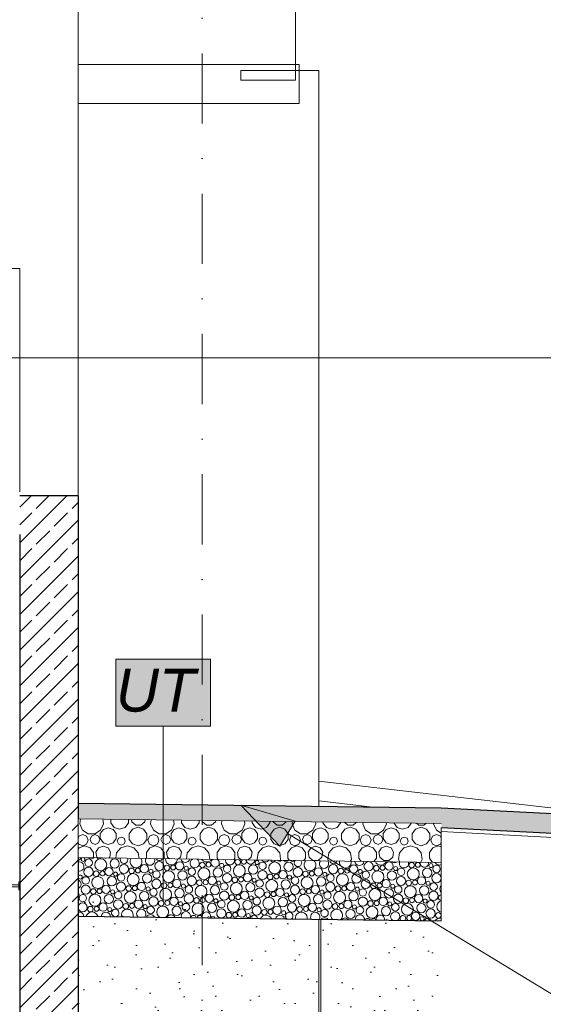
# Model space of a CAD drawing. Header units: centimetres. Extents: x -1103 to 10505, y -997 to 1780.
# Tile 66 of 102: x 9426 to 9695, y -175 to 331. Entities that reach past the tile are written whole.
import ezdxf
from ezdxf.enums import TextEntityAlignment as Align

# ---------------------------------------------------------------- set-up
doc = ezdxf.new("R2010")
doc.units = ezdxf.units.CM
doc.header["$LTSCALE"] = 0.1
doc.header["$MEASUREMENT"] = 0
doc.linetypes.add('Kropki i Kreski', pattern=[720, 360, -180, 0, -180])
doc.linetypes.add('Wipeout_Contour', pattern=[1000, 0, -1000])
for name, color, linetype in [('0_Teren', 7, 'Continuous'), ('2_barierki.K_IR', 7, 'Continuous'), ('2_lądowisko_IFC.ISTN', 7, 'Continuous'), ('2_stropy.K_IR', 7, 'Continuous'), ('2_słupy.K_IR', 7, 'Continuous'), ('2_ściany podporowe.K_IR', 7, 'Continuous'), ('2_ściany zewnętrzne.ISTN', 7, 'Continuous'), ('2_ściany.K_IR', 7, 'Continuous'), ('3_opisy.K_IR', 7, 'Continuous'), ('3_wypełnienia.K_IR', 7, 'Continuous'), ('4_osie.ISTN', 7, 'Continuous'), ('5_wymiary.K_IR', 7, 'Continuous')]:
    doc.layers.add(name, color=color, linetype=linetype)
doc.styles.add('GENERATED_STYLE_1', font='txt')
doc.styles.add('GENERATED_STYLE_3', font='txt')

# ---------------------------------------------------------------- blocks, each defined once
blk = doc.blocks.new('ElemPrzekroju_685_2', base_point=(10358.23, -421.51))
at = {"layer": '2_ściany zewnętrzne.ISTN', "color": 252, "linetype": 'Continuous', "lineweight": 0}
for p, q in [((9825.41, -83.75), (10162.67, -83.75)), ((9580.75, -131.67), (9580.75, -438.75)), ((9580.75, -438.75), (10162.67, -438.75))]:
    blk.add_line(p, q, dxfattribs=at)
blk = doc.blocks.new('ElemPrzekroju_687_2', base_point=(10358.23, -421.51))
at = {"layer": '0_Teren', "color": 252, "linetype": 'Continuous', "lineweight": 15}
blk.add_line((10230.06, -117.39), (9642.56, -86.6), dxfattribs=at)
blk = doc.blocks.new('ElemPrzekroju_688_2', base_point=(10358.23, -421.51))
at = {"layer": '0_Teren', "color": 252, "linetype": 'Continuous', "lineweight": 15}
for p, q in [((9579.6, -60.78), (9745.77, -79.72)), ((9607.46, -74.02), (9579.6, -70.85))]:
    blk.add_line(p, q, dxfattribs=at)
blk = doc.blocks.new('ElemPrzekroju_691_2', base_point=(10358.23, -421.51))
at = {"layer": '0_Teren', "linetype": 'Continuous', "lineweight": 0}
blk.add_hatch(color=252, dxfattribs=at).paths.add_polyline_path([(9642.56, -74.49), (9642.56, -84.5), (9934.65, -99.3), (9934.65, -89.29)])
at = {"layer": '0_Teren', "color": 252, "linetype": 'Continuous', "lineweight": 30}
for p, q in [((9642.56, -74.49), (9934.65, -89.29)), ((9642.56, -84.5), (9934.65, -99.3))]:
    blk.add_line(p, q, dxfattribs=at)
blk = doc.blocks.new('ElemPrzekroju_694_2', base_point=(10358.23, -421.51))
at = {"layer": '2_słupy.K_IR', "color": 252, "linetype": 'Continuous', "lineweight": 0}
for p, q in [((9455.87, 85.99), (9455.87, 350.99)), ((9425.87, 87.99), (9425.87, 202.82))]:
    blk.add_line(p, q, dxfattribs=at)
blk = doc.blocks.new('ElemPrzekroju_705_2', base_point=(10358.23, -421.51))
at = {"layer": '2_ściany zewnętrzne.ISTN', "color": 252, "linetype": 'Continuous', "lineweight": 13}
for p, q in [((9579.6, -73.65), (9579.6, -55.51)), ((9579.6, -421.51), (9579.6, -131.66)), ((9579.6, -421.51), (9539.6, -421.51))]:
    blk.add_line(p, q, dxfattribs=at)
blk = doc.blocks.new('ElemPrzekroju_706_2', base_point=(10358.23, -421.51))
at = {"layer": '2_ściany zewnętrzne.ISTN', "color": 252, "linetype": 'Continuous', "lineweight": 13}
for p, q in [((9567.67, 304.49), (9539.6, 304.49)), ((9539.6, 299.49), (9539.6, 304.49)), ((9579.6, 304.49), (9567.67, 304.49)), ((9579.6, -55.51), (9579.6, 304.49))]:
    blk.add_line(p, q, dxfattribs=at)
blk = doc.blocks.new('ElemPrzekroju_727_2', base_point=(10358.23, -421.51))
at = {"layer": '2_ściany zewnętrzne.ISTN', "color": 252, "linetype": 'Continuous', "lineweight": 13}
for p, q in [((9567.67, 349.49), (9567.67, 304.49)), ((9567.67, 304.49), (9567.67, 299.49)), ((9539.6, 299.49), (9567.67, 299.49))]:
    blk.add_line(p, q, dxfattribs=at)
blk = doc.blocks.new('ElemPrzekroju_731_2', base_point=(10358.23, -421.51))
at = {"layer": '2_lądowisko_IFC.ISTN', "color": 252, "linetype": 'Continuous', "lineweight": 9}
for p, q in [((9567.67, 307.49), (9455.87, 307.49)), ((9569.6, 307.49), (9567.67, 307.49)), ((9569.6, 304.49), (9569.6, 307.49)), ((9569.6, 287.49), (9569.6, 304.49)), ((9569.6, 287.49), (9455.87, 287.49))]:
    blk.add_line(p, q, dxfattribs=at)
blk = doc.blocks.new('ElemPrzekroju_1025_2', base_point=(10358.23, -421.51))
at = {"layer": '2_ściany.K_IR', "color": 7, "linetype": 'Continuous', "lineweight": 13}
blk.add_line((9260.87, 202.82), (9425.87, 202.82), dxfattribs=at)
blk = doc.blocks.new('ElemPrzekroju_1053_2', base_point=(10358.23, -421.51))
at = {"color": 254, "linetype": 'Wipeout_Contour', "lineweight": 0, "ltscale": 37783.082506}
blk.add_wipeout([(9455.87, 85.99), (9425.87, 85.99), (9425.87, -421.51), (9455.87, -421.51)], dxfattribs=at).dxf.layer = '2_ściany podporowe.K_IR'
at = {"layer": '2_ściany podporowe.K_IR', "linetype": 'Continuous', "lineweight": 0, "true_color": 0x000000}
h = blk.add_hatch(dxfattribs=at)
h.set_pattern_fill('Beton_zbrojony_0002', color=18, style=0, pattern_type=2)
h.set_pattern_definition([(45, (10358.23, -421.512), (-9.19239, 9.19239), []), (45, (10353.634, -416.916), (-9.19239, 9.19239), [9.75, -3.25])])
h.paths.add_polyline_path([(9455.87, 85.99), (9425.87, 85.99), (9425.87, -421.51), (9455.87, -421.51)])
at = {"layer": '2_ściany podporowe.K_IR', "color": 7, "linetype": 'Continuous', "lineweight": 30}
for p, q in [((9455.87, 85.99), (9425.87, 85.99)), ((9455.87, 85.99), (9455.87, -421.51)), ((9425.87, 65.99), (9425.87, -212.01))]:
    blk.add_line(p, q, dxfattribs=at)
blk = doc.blocks.new('*X1098', base_point=(10358.23, -421.51))
at = {"layer": '2_stropy.K_IR', "color": 7, "linetype": 'Continuous', "lineweight": 0}
for p, q in [((9457.19, -80.03), (9456.81, -82.71)), ((9468.93, -82.71), (9468.56, -80.18)), ((9472.69, -80.24), (9472.69, -82.07)), ((9481.76, -82.07), (9481.76, -80.36)), ((9483.29, -80.38), (9483.51, -81.63)), ((9490.15, -81.63), (9490.35, -80.47)), ((9493.5, -80.51), (9493.18, -82.71)), ((9505.3, -82.71), (9505, -80.66)), ((9509.06, -80.72), (9509.06, -82.07)), ((9518.13, -82.07), (9518.13, -80.84)), ((9519.74, -80.86), (9519.88, -81.63)), ((9526.52, -81.63), (9526.64, -80.95)), ((9456.81, -82.71), (9458.24, -85.85)), ((9458.24, -85.85), (9461.14, -87.71)), ((9464.59, -87.71), (9467.49, -85.85)), ((9468.88, -85.49), (9467.33, -87.62)), ((9467.49, -85.85), (9468.93, -82.71)), ((9471.38, -84.68), (9468.88, -85.49)), ((9473.88, -85.49), (9471.38, -84.68)), ((9472.69, -82.07), (9474.42, -84.45)), ((9475.43, -87.62), (9473.88, -85.49)), ((9474.42, -84.45), (9477.22, -85.37)), ((9477.22, -85.37), (9480.03, -84.45)), ((9480.03, -84.45), (9481.76, -82.07)), ((9483.95, -85.32), (9482.23, -87.69)), ((9483.51, -81.63), (9485.52, -83.32)), ((9486.73, -84.42), (9483.95, -85.32)), ((9485.52, -83.32), (9488.14, -83.32)), ((9489.51, -85.32), (9486.73, -84.42)), ((9488.14, -83.32), (9490.15, -81.63)), ((9491.23, -87.69), (9489.51, -85.32)), ((9493.18, -82.71), (9494.61, -85.85)), ((9494.61, -85.85), (9497.51, -87.71)), ((9500.96, -87.71), (9503.87, -85.85)), ((9505.25, -85.49), (9503.7, -87.62)), ((9503.87, -85.85), (9505.3, -82.71)), ((9507.75, -84.68), (9505.25, -85.49)), ((9510.25, -85.49), (9507.75, -84.68)), ((9509.06, -82.07), (9510.79, -84.45)), ((9511.8, -87.62), (9510.25, -85.49)), ((9510.79, -84.45), (9513.6, -85.37)), ((9513.6, -85.37), (9516.4, -84.45)), ((9516.4, -84.45), (9518.13, -82.07)), ((9520.32, -85.32), (9518.6, -87.69)), ((9519.88, -81.63), (9521.89, -83.32)), ((9523.1, -84.42), (9520.32, -85.32)), ((9521.89, -83.32), (9524.51, -83.32)), ((9525.88, -85.32), (9523.1, -84.42)), ((9524.51, -83.32), (9526.52, -81.63)), ((9527.6, -87.69), (9525.88, -85.32)), ((9529.8, -80.99), (9529.55, -82.71)), ((9529.55, -82.71), (9530.98, -85.85)), ((9530.98, -85.85), (9533.89, -87.71)), ((9537.33, -87.71), (9540.24, -85.85)), ((9541.62, -85.49), (9540.07, -87.62)), ((9540.24, -85.85), (9541.67, -82.71)), ((9541.67, -82.71), (9541.44, -81.15)), ((9544.12, -84.68), (9541.62, -85.49)), ((9546.62, -85.49), (9544.12, -84.68)), ((9545.43, -81.2), (9545.43, -82.07)), ((9545.43, -82.07), (9547.16, -84.45)), ((9548.17, -87.62), (9546.62, -85.49)), ((9547.16, -84.45), (9549.97, -85.37)), ((9549.97, -85.37), (9552.77, -84.45)), ((9552.77, -84.45), (9554.5, -82.07)), ((9554.5, -82.07), (9554.5, -81.32)), ((9556.69, -85.32), (9554.97, -87.69)), ((9556.2, -81.34), (9556.25, -81.63)), ((9556.25, -81.63), (9558.26, -83.32)), ((9559.47, -84.42), (9556.69, -85.32)), ((9558.26, -83.32), (9560.88, -83.32)), ((9562.25, -85.32), (9559.47, -84.42)), ((9560.88, -83.32), (9562.89, -81.63)), ((9563.97, -87.69), (9562.25, -85.32)), ((9562.89, -81.63), (9562.93, -81.43)), ((9566.1, -81.48), (9565.92, -82.71)), ((9565.92, -82.71), (9567.35, -85.85)), ((9567.35, -85.85), (9570.26, -87.71)), ((9573.71, -87.71), (9576.61, -85.85)), ((9577.99, -85.49), (9576.44, -87.62)), ((9576.61, -85.85), (9578.04, -82.71)), ((9578.04, -82.71), (9577.88, -81.63)), ((9580.49, -84.68), (9577.99, -85.49)), ((9582.99, -85.49), (9580.49, -84.68)), ((9581.8, -81.68), (9581.8, -82.07)), ((9581.8, -82.07), (9583.53, -84.45)), ((9584.54, -87.62), (9582.99, -85.49)), ((9583.53, -84.45), (9586.34, -85.37)), ((9586.34, -85.37), (9589.14, -84.45)), ((9589.14, -84.45), (9590.87, -82.07)), ((9590.87, -82.07), (9590.87, -81.8)), ((9593.06, -85.32), (9591.34, -87.69)), ((9592.86, -81.83), (9594.63, -83.32)), ((9595.84, -84.42), (9593.06, -85.32)), ((9594.63, -83.32), (9597.25, -83.32)), ((9598.62, -85.32), (9595.84, -84.42)), ((9597.25, -83.32), (9598.93, -81.91)), ((9600.34, -87.69), (9598.62, -85.32)), ((9602.4, -81.96), (9602.29, -82.71)), ((9602.29, -82.71), (9603.73, -85.85)), ((9603.73, -85.85), (9606.63, -87.71)), ((9610.08, -87.71), (9612.98, -85.85)), ((9614.36, -85.49), (9612.81, -87.62)), ((9612.98, -85.85), (9614.41, -82.71)), ((9614.41, -82.71), (9614.32, -82.11)), ((9616.86, -84.68), (9614.36, -85.49)), ((9619.36, -85.49), (9616.86, -84.68)), ((9618.24, -82.17), (9619.9, -84.45)), ((9620.91, -87.62), (9619.36, -85.49)), ((9619.9, -84.45), (9622.71, -85.37)), ((9622.71, -85.37), (9625.51, -84.45)), ((9625.51, -84.45), (9627.09, -82.28)), ((9629.43, -85.32), (9627.71, -87.69)), ((9632.21, -84.42), (9629.43, -85.32)), ((9629.81, -82.32), (9631, -83.32)), ((9631, -83.32), (9633.62, -83.32)), ((9634.99, -85.32), (9632.21, -84.42)), ((9633.62, -83.32), (9634.73, -82.39)), ((9636.71, -87.69), (9634.99, -85.32)), ((9638.7, -82.44), (9638.66, -82.71)), ((9638.66, -82.71), (9640.1, -85.85)), ((9640.1, -85.85), (9642.56, -87.43)), ((9456.24, -89.04), (9455.87, -89.92)), ((9458.26, -88.2), (9456.24, -89.04)), ((9460.28, -89.04), (9458.26, -88.2)), ((9461.12, -91.06), (9460.28, -89.04)), ((9460.28, -93.08), (9461.12, -91.06)), ((9461.14, -87.71), (9464.59, -87.71)), ((9462.87, -88.93), (9462.13, -90.71)), ((9462.13, -90.71), (9462.87, -92.48)), ((9464.64, -88.2), (9462.87, -88.93)), ((9466.41, -88.93), (9464.64, -88.2)), ((9467.15, -90.71), (9466.41, -88.93)), ((9466.41, -92.48), (9467.15, -90.71)), ((9467.33, -87.62), (9467.33, -90.25)), ((9467.33, -90.25), (9468.88, -92.38)), ((9473.88, -92.38), (9475.43, -90.25)), ((9475.43, -90.25), (9475.43, -87.62)), ((9476.65, -90.01), (9476.05, -91.47)), ((9478.12, -89.41), (9476.65, -90.01)), ((9479.58, -90.01), (9478.12, -89.41)), ((9480.18, -91.47), (9479.58, -90.01)), ((9482.23, -87.69), (9482.23, -90.61)), ((9482.23, -90.61), (9483.95, -92.98)), ((9489.51, -92.98), (9491.23, -90.61)), ((9491.23, -90.61), (9491.23, -87.69)), ((9492.61, -89.04), (9491.77, -91.06)), ((9491.77, -91.06), (9492.61, -93.08)), ((9494.63, -88.2), (9492.61, -89.04)), ((9496.65, -89.04), (9494.63, -88.2)), ((9497.49, -91.06), (9496.65, -89.04)), ((9496.65, -93.08), (9497.49, -91.06)), ((9497.51, -87.71), (9500.96, -87.71)), ((9499.24, -88.93), (9498.5, -90.71)), ((9498.5, -90.71), (9499.24, -92.48)), ((9501.01, -88.2), (9499.24, -88.93)), ((9502.79, -88.93), (9501.01, -88.2)), ((9503.52, -90.71), (9502.79, -88.93)), ((9502.79, -92.48), (9503.52, -90.71)), ((9503.7, -87.62), (9503.7, -90.25)), ((9503.7, -90.25), (9505.25, -92.38)), ((9510.25, -92.38), (9511.8, -90.25)), ((9511.8, -90.25), (9511.8, -87.62)), ((9513.02, -90.01), (9512.42, -91.47)), ((9514.49, -89.41), (9513.02, -90.01)), ((9515.95, -90.01), (9514.49, -89.41)), ((9516.55, -91.47), (9515.95, -90.01)), ((9518.6, -87.69), (9518.6, -90.61)), ((9518.6, -90.61), (9520.32, -92.98)), ((9525.88, -92.98), (9527.6, -90.61)), ((9527.6, -90.61), (9527.6, -87.69)), ((9528.98, -89.04), (9528.14, -91.06)), ((9528.14, -91.06), (9528.98, -93.08)), ((9531, -88.2), (9528.98, -89.04)), ((9533.02, -89.04), (9531, -88.2)), ((9533.86, -91.06), (9533.02, -89.04)), ((9533.02, -93.08), (9533.86, -91.06)), ((9533.89, -87.71), (9537.33, -87.71)), ((9535.61, -88.93), (9534.88, -90.71)), ((9534.88, -90.71), (9535.61, -92.48)), ((9537.38, -88.2), (9535.61, -88.93)), ((9539.16, -88.93), (9537.38, -88.2)), ((9539.89, -90.71), (9539.16, -88.93)), ((9539.16, -92.48), (9539.89, -90.71)), ((9540.07, -87.62), (9540.07, -90.25)), ((9540.07, -90.25), (9541.62, -92.38)), ((9546.62, -92.38), (9548.17, -90.25)), ((9548.17, -90.25), (9548.17, -87.62)), ((9549.4, -90.01), (9548.79, -91.47)), ((9550.86, -89.41), (9549.4, -90.01)), ((9552.32, -90.01), (9550.86, -89.41)), ((9552.93, -91.47), (9552.32, -90.01)), ((9554.97, -87.69), (9554.97, -90.61)), ((9554.97, -90.61), (9556.69, -92.98)), ((9562.25, -92.98), (9563.97, -90.61)), ((9563.97, -90.61), (9563.97, -87.69)), ((9565.35, -89.04), (9564.51, -91.06)), ((9564.51, -91.06), (9565.35, -93.08)), ((9567.37, -88.2), (9565.35, -89.04)), ((9569.39, -89.04), (9567.37, -88.2)), ((9570.23, -91.06), (9569.39, -89.04)), ((9569.39, -93.08), (9570.23, -91.06)), ((9570.26, -87.71), (9573.71, -87.71)), ((9571.98, -88.93), (9571.25, -90.71)), ((9571.25, -90.71), (9571.98, -92.48)), ((9573.75, -88.2), (9571.98, -88.93)), ((9575.53, -88.93), (9573.75, -88.2)), ((9576.26, -90.71), (9575.53, -88.93)), ((9575.53, -92.48), (9576.26, -90.71)), ((9576.44, -87.62), (9576.44, -90.25)), ((9576.44, -90.25), (9577.99, -92.38)), ((9582.99, -92.38), (9584.54, -90.25)), ((9584.54, -90.25), (9584.54, -87.62)), ((9585.77, -90.01), (9585.16, -91.47)), ((9587.23, -89.41), (9585.77, -90.01)), ((9588.69, -90.01), (9587.23, -89.41)), ((9589.3, -91.47), (9588.69, -90.01)), ((9591.34, -87.69), (9591.34, -90.61)), ((9591.34, -90.61), (9593.06, -92.98)), ((9598.62, -92.98), (9600.34, -90.61)), ((9600.34, -90.61), (9600.34, -87.69)), ((9601.72, -89.04), (9600.88, -91.06)), ((9600.88, -91.06), (9601.72, -93.08)), ((9603.74, -88.2), (9601.72, -89.04)), ((9605.76, -89.04), (9603.74, -88.2)), ((9606.6, -91.06), (9605.76, -89.04)), ((9605.76, -93.08), (9606.6, -91.06)), ((9606.63, -87.71), (9610.08, -87.71)), ((9608.35, -88.93), (9607.62, -90.71)), ((9607.62, -90.71), (9608.35, -92.48)), ((9610.12, -88.2), (9608.35, -88.93)), ((9611.9, -88.93), (9610.12, -88.2)), ((9612.63, -90.71), (9611.9, -88.93)), ((9611.9, -92.48), (9612.63, -90.71)), ((9612.81, -87.62), (9612.81, -90.25)), ((9612.81, -90.25), (9614.36, -92.38)), ((9619.36, -92.38), (9620.91, -90.25)), ((9620.91, -90.25), (9620.91, -87.62)), ((9622.14, -90.01), (9621.53, -91.47)), ((9623.6, -89.41), (9622.14, -90.01)), ((9625.06, -90.01), (9623.6, -89.41)), ((9625.67, -91.47), (9625.06, -90.01)), ((9627.71, -87.69), (9627.71, -90.61)), ((9627.71, -90.61), (9629.43, -92.98)), ((9634.99, -92.98), (9636.71, -90.61)), ((9636.71, -90.61), (9636.71, -87.69)), ((9638.09, -89.04), (9637.25, -91.06)), ((9637.25, -91.06), (9638.09, -93.08)), ((9640.11, -88.2), (9638.09, -89.04)), ((9642.13, -89.04), (9640.11, -88.2)), ((9642.56, -90.07), (9642.13, -89.04)), ((9455.87, -92.2), (9456.24, -93.08)), ((9456.42, -94.94), (9455.87, -95.69)), ((9456.24, -93.08), (9458.26, -93.92)), ((9459.22, -94.02), (9456.42, -94.94)), ((9458.26, -93.92), (9460.28, -93.08)), ((9462.03, -94.94), (9459.22, -94.02)), ((9463.76, -97.32), (9462.03, -94.94)), ((9462.87, -92.48), (9464.64, -93.21)), ((9464.64, -93.21), (9466.41, -92.48)), ((9466.36, -94.97), (9465.05, -97.25)), ((9468.83, -94.08), (9466.36, -94.97)), ((9471.29, -94.97), (9468.83, -94.08)), ((9468.88, -92.38), (9471.38, -93.19)), ((9472.61, -97.25), (9471.29, -94.97)), ((9471.38, -93.19), (9473.88, -92.38)), ((9477.93, -94.89), (9475.67, -97.5)), ((9476.05, -91.47), (9476.65, -92.94)), ((9476.65, -92.94), (9478.12, -93.54)), ((9481.24, -93.92), (9477.93, -94.89)), ((9478.12, -93.54), (9479.58, -92.94)), ((9479.58, -92.94), (9480.18, -91.47)), ((9484.55, -94.89), (9481.24, -93.92)), ((9483.95, -92.98), (9486.73, -93.88)), ((9486.81, -97.5), (9484.55, -94.89)), ((9486.73, -93.88), (9489.51, -92.98)), ((9492.79, -94.94), (9491.06, -97.32)), ((9492.61, -93.08), (9494.63, -93.92)), ((9495.6, -94.02), (9492.79, -94.94)), ((9494.63, -93.92), (9496.65, -93.08)), ((9498.4, -94.94), (9495.6, -94.02)), ((9500.13, -97.32), (9498.4, -94.94)), ((9499.24, -92.48), (9501.01, -93.21)), ((9501.01, -93.21), (9502.79, -92.48)), ((9502.73, -94.97), (9501.42, -97.25)), ((9505.2, -94.08), (9502.73, -94.97)), ((9507.66, -94.97), (9505.2, -94.08)), ((9505.25, -92.38), (9507.75, -93.19)), ((9508.98, -97.25), (9507.66, -94.97)), ((9507.75, -93.19), (9510.25, -92.38)), ((9514.3, -94.89), (9512.04, -97.5)), ((9512.42, -91.47), (9513.02, -92.94)), ((9513.02, -92.94), (9514.49, -93.54)), ((9517.61, -93.92), (9514.3, -94.89)), ((9514.49, -93.54), (9515.95, -92.94)), ((9515.95, -92.94), (9516.55, -91.47)), ((9520.92, -94.89), (9517.61, -93.92)), ((9520.32, -92.98), (9523.1, -93.88)), ((9523.18, -97.5), (9520.92, -94.89)), ((9523.1, -93.88), (9525.88, -92.98)), ((9529.16, -94.94), (9527.43, -97.32)), ((9528.98, -93.08), (9531, -93.92)), ((9531.97, -94.02), (9529.16, -94.94)), ((9531, -93.92), (9533.02, -93.08)), ((9534.77, -94.94), (9531.97, -94.02)), ((9536.5, -97.32), (9534.77, -94.94)), ((9535.61, -92.48), (9537.38, -93.21)), ((9537.38, -93.21), (9539.16, -92.48)), ((9539.1, -94.97), (9537.79, -97.25)), ((9541.57, -94.08), (9539.1, -94.97)), ((9544.04, -94.97), (9541.57, -94.08)), ((9541.62, -92.38), (9544.12, -93.19)), ((9545.35, -97.25), (9544.04, -94.97)), ((9544.12, -93.19), (9546.62, -92.38)), ((9550.67, -94.89), (9548.41, -97.5)), ((9548.79, -91.47), (9549.4, -92.94)), ((9549.4, -92.94), (9550.86, -93.54)), ((9553.98, -93.92), (9550.67, -94.89)), ((9550.86, -93.54), (9552.32, -92.94)), ((9552.32, -92.94), (9552.93, -91.47)), ((9557.29, -94.89), (9553.98, -93.92)), ((9556.69, -92.98), (9559.47, -93.88)), ((9559.55, -97.5), (9557.29, -94.89)), ((9559.47, -93.88), (9562.25, -92.98)), ((9565.53, -94.94), (9563.8, -97.32)), ((9565.35, -93.08), (9567.37, -93.92)), ((9568.34, -94.02), (9565.53, -94.94)), ((9567.37, -93.92), (9569.39, -93.08)), ((9571.14, -94.94), (9568.34, -94.02)), ((9572.87, -97.32), (9571.14, -94.94)), ((9571.98, -92.48), (9573.75, -93.21)), ((9573.75, -93.21), (9575.53, -92.48)), ((9575.48, -94.97), (9574.16, -97.25)), ((9577.94, -94.08), (9575.48, -94.97)), ((9580.41, -94.97), (9577.94, -94.08)), ((9577.99, -92.38), (9580.49, -93.19)), ((9581.72, -97.25), (9580.41, -94.97)), ((9580.49, -93.19), (9582.99, -92.38)), ((9587.04, -94.89), (9584.78, -97.5)), ((9585.16, -91.47), (9585.77, -92.94)), ((9585.77, -92.94), (9587.23, -93.54)), ((9590.35, -93.92), (9587.04, -94.89)), ((9587.23, -93.54), (9588.69, -92.94)), ((9588.69, -92.94), (9589.3, -91.47)), ((9593.66, -94.89), (9590.35, -93.92)), ((9593.06, -92.98), (9595.84, -93.88)), ((9595.92, -97.5), (9593.66, -94.89)), ((9595.84, -93.88), (9598.62, -92.98)), ((9601.9, -94.94), (9600.17, -97.32)), ((9601.72, -93.08), (9603.74, -93.92)), ((9604.71, -94.02), (9601.9, -94.94)), ((9603.74, -93.92), (9605.76, -93.08)), ((9607.51, -94.94), (9604.71, -94.02)), ((9609.25, -97.32), (9607.51, -94.94)), ((9608.35, -92.48), (9610.12, -93.21)), ((9610.12, -93.21), (9611.9, -92.48)), ((9611.85, -94.97), (9610.53, -97.25)), ((9614.31, -94.08), (9611.85, -94.97)), ((9616.78, -94.97), (9614.31, -94.08)), ((9614.36, -92.38), (9616.86, -93.19)), ((9618.09, -97.25), (9616.78, -94.97)), ((9616.86, -93.19), (9619.36, -92.38)), ((9623.41, -94.89), (9621.15, -97.5)), ((9621.53, -91.47), (9622.14, -92.94)), ((9622.14, -92.94), (9623.6, -93.54)), ((9626.72, -93.92), (9623.41, -94.89)), ((9623.6, -93.54), (9625.06, -92.94)), ((9625.06, -92.94), (9625.67, -91.47)), ((9630.03, -94.89), (9626.72, -93.92)), ((9629.43, -92.98), (9632.21, -93.88)), ((9632.29, -97.5), (9630.03, -94.89)), ((9632.21, -93.88), (9634.99, -92.98)), ((9638.27, -94.94), (9636.54, -97.32)), ((9638.09, -93.08), (9640.11, -93.92)), ((9641.08, -94.02), (9638.27, -94.94)), ((9640.11, -93.92), (9642.13, -93.08)), ((9642.56, -94.51), (9641.08, -94.02)), ((9642.13, -93.08), (9642.56, -92.05)), ((9463.76, -100.12), (9463.76, -97.32)), ((9465.05, -97.25), (9465.51, -99.83)), ((9465.51, -99.83), (9465.88, -100.15)), ((9471.68, -100.22), (9472.15, -99.83)), ((9472.15, -99.83), (9472.61, -97.25)), ((9475.67, -97.5), (9475.27, -100.27)), ((9487.23, -100.43), (9486.81, -97.5)), ((9491.06, -97.32), (9491.06, -100.27)), ((9491.06, -100.27), (9491.21, -100.48)), ((9499.89, -100.6), (9500.13, -100.27)), ((9500.13, -100.27), (9500.13, -97.32)), ((9501.42, -97.25), (9501.88, -99.83)), ((9501.88, -99.83), (9502.84, -100.64)), ((9507.49, -100.7), (9508.52, -99.83)), ((9508.52, -99.83), (9508.98, -97.25)), ((9512.04, -97.5), (9511.57, -100.75)), ((9523.67, -100.91), (9523.18, -97.5)), ((9523.67, -100.91), (9523.67, -100.91)), ((9527.43, -97.32), (9527.43, -100.27)), ((9527.43, -100.27), (9527.94, -100.97)), ((9535.92, -101.08), (9536.5, -100.27)), ((9536.5, -100.27), (9536.5, -97.32)), ((9537.79, -97.25), (9538.25, -99.83)), ((9538.25, -99.83), (9539.79, -101.13)), ((9543.29, -101.17), (9544.89, -99.83)), ((9544.89, -99.83), (9545.35, -97.25)), ((9548.41, -97.5), (9547.92, -100.91)), ((9547.92, -100.91), (9548.07, -101.24)), ((9560.04, -100.91), (9559.55, -97.5)), ((9559.82, -101.39), (9560.04, -100.91)), ((9563.8, -97.32), (9563.8, -100.27)), ((9563.8, -100.27), (9564.66, -101.46)), ((9571.94, -101.55), (9572.87, -100.27)), ((9572.87, -100.27), (9572.87, -97.32)), ((9574.16, -97.25), (9574.62, -99.83)), ((9574.62, -99.83), (9576.63, -101.52)), ((9579.25, -101.52), (9581.26, -99.83)), ((9581.26, -99.83), (9581.72, -97.25)), ((9584.78, -97.5), (9584.29, -100.91)), ((9584.29, -100.91), (9584.66, -101.72)), ((9596.41, -100.91), (9595.92, -97.5)), ((9595.97, -101.87), (9596.41, -100.91)), ((9600.17, -97.32), (9600.17, -100.27)), ((9600.17, -100.27), (9601.39, -101.94)), ((9607.96, -102.03), (9609.25, -100.27)), ((9609.25, -100.27), (9609.25, -97.32)), ((9610.53, -97.25), (9610.99, -99.83)), ((9610.99, -99.83), (9613, -101.52)), ((9615.62, -101.52), (9617.63, -99.83)), ((9617.63, -99.83), (9618.09, -97.25)), ((9621.15, -97.5), (9620.66, -100.91)), ((9620.66, -100.91), (9621.26, -102.21)), ((9632.12, -102.35), (9632.78, -100.91)), ((9632.78, -100.91), (9632.29, -97.5)), ((9636.54, -97.32), (9636.54, -100.27)), ((9636.54, -100.27), (9638.11, -102.43)), ((9576.63, -101.52), (9579.25, -101.52)), ((9613, -101.52), (9615.62, -101.52))]:
    blk.add_line(p, q, dxfattribs=at)
blk = doc.blocks.new('*X1099', base_point=(10358.23, -421.51))
at = {"layer": '2_stropy.K_IR', "color": 7, "linetype": 'Continuous', "lineweight": 0}
for centre, radius in [((9461.32, -102.62), 1.92), ((9467.53, -103.68), 3.06), ((9474.71, -103.06), 2.39), ((9461.27, -107.34), 2.37), ((9471.78, -107.23), 2.13), ((9479.46, -105.84), 2.37), ((9483.41, -106.79), 1.43), ((9486.6, -106.61), 1.25), ((9489.97, -105.73), 2.13), ((9493.34, -107), 1.03), ((9497.64, -104.34), 2.37), ((9501.59, -105.29), 1.43), ((9504.78, -105.11), 1.25), ((9508.15, -104.23), 2.13), ((9511.52, -105.5), 1.03), ((9514.38, -107.22), 1.92), ((9520.58, -108.28), 3.06), ((9519.78, -103.79), 1.43), ((9522.97, -103.61), 1.25), ((9527.76, -107.66), 2.39), ((9529.71, -104), 1.03), ((9532.56, -105.72), 1.92), ((9538.77, -106.78), 3.06), ((9545.95, -106.16), 2.39), ((9547.89, -102.5), 1.03), ((9550.75, -104.22), 1.92), ((9556.95, -105.28), 3.06), ((9564.13, -104.66), 2.39), ((9568.88, -107.44), 2.37), ((9579.39, -107.33), 2.13), ((9587.07, -105.94), 2.37), ((9591.02, -106.89), 1.43), ((9594.21, -106.71), 1.25), ((9597.58, -105.83), 2.13), ((9600.95, -107.1), 1.03), ((9605.25, -104.44), 2.37), ((9609.21, -105.39), 1.43), ((9612.4, -105.21), 1.25), ((9615.77, -104.33), 2.13), ((9619.13, -105.6), 1.03), ((9621.99, -107.32), 1.92), ((9628.2, -108.38), 3.06), ((9627.39, -103.89), 1.43), ((9630.58, -103.71), 1.25), ((9635.37, -107.76), 2.39), ((9637.32, -104.1), 1.03), ((9640.18, -105.82), 1.92), ((9456.97, -110), 1.03), ((9459.82, -111.72), 1.92), ((9466.03, -112.78), 3.06), ((9465.22, -108.29), 1.43), ((9468.41, -108.11), 1.25), ((9473.21, -112.16), 2.39), ((9475.15, -108.5), 1.03), ((9478.01, -110.22), 1.92), ((9484.21, -111.28), 3.06), ((9491.39, -110.66), 2.39), ((9496.14, -113.44), 2.37), ((9496.19, -108.72), 1.92), ((9502.4, -109.78), 3.06), ((9506.65, -113.33), 2.13), ((9509.58, -109.16), 2.39), ((9514.33, -111.94), 2.37), ((9524.84, -111.83), 2.13), ((9532.51, -110.44), 2.37), ((9536.46, -111.39), 1.43), ((9539.66, -111.21), 1.25), ((9543.02, -110.33), 2.13), ((9546.39, -111.6), 1.03), ((9550.7, -108.94), 2.37), ((9554.65, -109.89), 1.43), ((9557.84, -109.71), 1.25), ((9561.21, -108.83), 2.13), ((9564.58, -110.1), 1.03), ((9567.43, -111.82), 1.92), ((9573.64, -112.88), 3.06), ((9572.83, -108.39), 1.43), ((9576.03, -108.21), 1.25), ((9580.82, -112.26), 2.39), ((9582.76, -108.6), 1.03), ((9585.62, -110.32), 1.92), ((9591.82, -111.38), 3.06), ((9599, -110.76), 2.39), ((9603.75, -113.54), 2.37), ((9603.8, -108.82), 1.92), ((9610.01, -109.88), 3.06), ((9614.27, -113.43), 2.13), ((9617.19, -109.26), 2.39), ((9621.94, -112.04), 2.37), ((9632.45, -111.93), 2.13), ((9640.12, -110.54), 2.37), ((9459.77, -116.44), 2.37), ((9463.72, -117.39), 1.43), ((9466.91, -117.21), 1.25), ((9470.28, -116.33), 2.13), ((9477.96, -114.94), 2.37), ((9481.91, -115.89), 1.43), ((9485.1, -115.71), 1.25), ((9488.47, -114.83), 2.13), ((9491.84, -116.1), 1.03), ((9494.69, -117.82), 1.92), ((9500.9, -118.88), 3.06), ((9500.09, -114.39), 1.43), ((9503.28, -114.21), 1.25), ((9508.08, -118.26), 2.39), ((9510.02, -114.6), 1.03), ((9512.88, -116.32), 1.92), ((9519.08, -117.38), 3.06), ((9518.28, -112.89), 1.43), ((9521.47, -112.71), 1.25), ((9526.26, -116.76), 2.39), ((9528.21, -113.1), 1.03), ((9531.06, -114.82), 1.92), ((9537.27, -115.88), 3.06), ((9544.45, -115.26), 2.39), ((9549.2, -118.04), 2.37), ((9549.25, -113.32), 1.92), ((9555.45, -114.38), 3.06), ((9559.71, -117.93), 2.13), ((9562.63, -113.76), 2.39), ((9567.38, -116.54), 2.37), ((9571.33, -117.49), 1.43), ((9574.53, -117.31), 1.25), ((9577.89, -116.43), 2.13), ((9585.57, -115.04), 2.37), ((9589.52, -115.99), 1.43), ((9592.71, -115.81), 1.25), ((9596.08, -114.93), 2.13), ((9599.45, -116.2), 1.03), ((9602.3, -117.92), 1.92), ((9608.51, -118.98), 3.06), ((9607.71, -114.49), 1.43), ((9610.9, -114.31), 1.25), ((9615.69, -118.36), 2.39), ((9617.63, -114.7), 1.03), ((9620.49, -116.42), 1.92), ((9626.7, -117.48), 3.06), ((9625.89, -112.99), 1.43), ((9629.08, -112.81), 1.25), ((9633.87, -116.86), 2.39), ((9635.82, -113.2), 1.03), ((9638.68, -114.92), 1.92), ((9458.32, -120.82), 1.92), ((9464.53, -121.88), 3.06), ((9471.71, -121.26), 2.39), ((9473.65, -117.6), 1.03), ((9476.51, -119.32), 1.92), ((9482.71, -120.38), 3.06), ((9489.89, -119.76), 2.39), ((9494.64, -122.54), 2.37), ((9505.15, -122.43), 2.13), ((9512.83, -121.04), 2.37), ((9516.78, -121.99), 1.43), ((9519.97, -121.81), 1.25), ((9523.34, -120.93), 2.13), ((9526.71, -122.2), 1.03), ((9531.01, -119.54), 2.37), ((9534.96, -120.49), 1.43), ((9538.16, -120.31), 1.25), ((9541.52, -119.43), 2.13), ((9544.89, -120.7), 1.03), ((9547.75, -122.42), 1.92), ((9553.95, -123.48), 3.06), ((9553.15, -118.99), 1.43), ((9556.34, -118.81), 1.25), ((9561.13, -122.86), 2.39), ((9563.08, -119.2), 1.03), ((9565.93, -120.92), 1.92), ((9572.14, -121.98), 3.06), ((9579.32, -121.36), 2.39), ((9581.26, -117.7), 1.03), ((9584.12, -119.42), 1.92), ((9590.32, -120.48), 3.06), ((9597.5, -119.86), 2.39), ((9602.25, -122.64), 2.37), ((9612.77, -122.53), 2.13), ((9620.44, -121.14), 2.37), ((9624.39, -122.09), 1.43), ((9627.58, -121.91), 1.25), ((9630.95, -121.03), 2.13), ((9634.32, -122.3), 1.03), ((9638.62, -119.64), 2.37), ((9458.27, -125.54), 2.37), ((9462.22, -126.49), 1.43), ((9465.41, -126.31), 1.25), ((9468.78, -125.43), 2.13), ((9472.15, -126.7), 1.03), ((9476.46, -124.04), 2.37), ((9480.41, -124.99), 1.43), ((9483.6, -124.81), 1.25), ((9486.97, -123.93), 2.13), ((9490.34, -125.2), 1.03), ((9493.19, -126.92), 1.92), ((9498.59, -123.49), 1.43), ((9501.78, -123.31), 1.25), ((9506.58, -127.36), 2.39), ((9508.52, -123.7), 1.03), ((9511.38, -125.42), 1.92), ((9517.58, -126.48), 3.06), ((9524.76, -125.86), 2.39), ((9529.56, -123.92), 1.92), ((9535.77, -124.98), 3.06), ((9540.02, -128.53), 2.13), ((9542.95, -124.36), 2.39), ((9547.7, -127.14), 2.37), ((9558.21, -127.03), 2.13), ((9565.88, -125.64), 2.37), ((9569.83, -126.59), 1.43), ((9573.03, -126.41), 1.25), ((9576.39, -125.53), 2.13), ((9579.76, -126.8), 1.03), ((9584.07, -124.14), 2.37), ((9588.02, -125.09), 1.43), ((9591.21, -124.91), 1.25), ((9594.58, -124.03), 2.13), ((9597.95, -125.3), 1.03), ((9600.8, -127.02), 1.92), ((9607.01, -128.08), 3.06), ((9606.21, -123.59), 1.43), ((9609.4, -123.41), 1.25), ((9614.19, -127.46), 2.39), ((9616.13, -123.8), 1.03), ((9618.99, -125.52), 1.92), ((9625.2, -126.58), 3.06), ((9632.37, -125.96), 2.39), ((9637.12, -128.73), 2.37), ((9637.18, -124.02), 1.92), ((9533.46, -129.59), 1.43), ((9536.66, -129.41), 1.25), ((9543.39, -129.8), 1.03), ((9551.65, -128.09), 1.43), ((9554.84, -127.91), 1.25), ((9561.58, -128.3), 1.03), ((9582.62, -128.52), 1.92), ((9596, -128.96), 2.39), ((9626.08, -131.01), 1.25), ((9629.45, -130.13), 2.13), ((9641.08, -129.69), 1.43)]:
    blk.add_circle(centre, radius, dxfattribs=at)
for centre, radius, start, end in [((9455.1, -99.63), 2.13, 291.383, 349.0328), ((9458.47, -100.9), 1.03, 124.0086, 54.4716), ((9462.77, -98.24), 2.37, 231.4884, 306.9917), ((9466.72, -99.19), 1.43, 221.8316, 316.6486), ((9469.91, -99.01), 1.25, 250.4675, 288.0127), ((9473.28, -98.13), 2.13, 263.826, 274.6542), ((9476.65, -99.4), 1.03, 238.855, 299.6252), ((9479.51, -101.12), 1.92, 154.9412, 23.5389), ((9485.71, -102.18), 3.06, 143.8957, 34.5844), ((9492.89, -101.56), 2.39, 153.0561, 25.424), ((9497.69, -99.62), 1.92, 208.9995, 329.4806), ((9503.9, -100.68), 3.06, 178.688, 359.7921), ((9511.08, -100.06), 2.39, 196.0177, 342.4625), ((9515.83, -102.84), 2.37, 120.3412, 58.1389), ((9522.08, -99.18), 3.06, 213.2419, 325.2382), ((9526.34, -102.73), 2.13, 122.5695, 55.9107), ((9534.01, -101.34), 2.37, 172.3353, 6.1449), ((9537.96, -102.29), 1.43, 123.0792, 55.401), ((9541.16, -102.11), 1.25, 128.7185, 49.7617), ((9544.52, -101.23), 2.13, 178.2548, 0.2254), ((9456.52, -104.56), 2.39, 254.2524, 105.7476), ((9552.2, -99.84), 2.37, 217.2514, 321.2288), ((9556.15, -100.79), 1.43, 202.0335, 336.4466), ((9559.34, -100.61), 1.25, 217.3292, 321.1509), ((9562.71, -99.73), 2.13, 232.4786, 306.0016), ((9566.08, -101), 1.03, 206.7926, 331.6875), ((9568.93, -102.72), 1.92, 140.3985, 38.0816), ((9575.14, -103.78), 3.06, 133.7091, 44.771), ((9582.32, -103.16), 2.39, 141.3133, 37.1669), ((9587.12, -101.22), 1.92, 195.5412, 342.9389), ((9593.32, -102.28), 3.06, 170.9159, 7.5643), ((9600.5, -101.66), 2.39, 185.8585, 352.6216), ((9611.51, -100.78), 3.06, 204.3325, 334.1476), ((9618.69, -100.16), 2.39, 236.93, 301.5501), ((9623.44, -102.94), 2.37, 162.078, 16.4021), ((9629.7, -99.28), 3.06, 262.4254, 276.0548), ((9633.95, -102.83), 2.13, 167.0239, 11.4563), ((9641.62, -101.44), 2.37, 205.4053, 293.3359), ((9455.02, -113.66), 2.39, 290.9437, 69.0563), ((9644.88, -115.98), 3.06, 139.2715, 220.7285), ((9455.47, -119.1), 1.03, 293.1872, 66.8128), ((9642.58, -120.59), 1.43, 90.5816, 269.4184), ((9453.52, -122.76), 2.39, 350.5057, 9.4943), ((9481.21, -129.48), 3.06, 342.6723, 195.8078), ((9488.39, -128.86), 2.39, 317.4116, 221.0685), ((9499.4, -127.98), 3.06, 300.5902, 237.8899), ((9529.51, -128.64), 2.37, 273.5013, 264.9789), ((9643.38, -125.08), 3.06, 105.5284, 254.4716), ((9456.82, -129.92), 1.92, 355.8599, 119.6624), ((9463.03, -130.98), 3.06, 15.7215, 162.7586), ((9470.21, -130.36), 2.39, 2.8526, 175.6275), ((9475.01, -128.42), 1.92, 284.0418, 254.4384), ((9493.14, -131.64), 2.37, 27.5888, 150.8913), ((9503.65, -131.53), 2.13, 23.5368, 154.9434), ((9511.33, -130.14), 2.37, 344.0988, 194.3813), ((9515.28, -131.09), 1.43, 10.7432, 167.737), ((9518.47, -130.91), 1.25, 2.2325, 176.2476), ((9521.84, -130.03), 2.13, 335.2318, 203.2483), ((9525.21, -131.3), 1.03, 19.6558, 158.8243), ((9534.27, -134.08), 3.06, 80.244, 98.2361), ((9541.45, -133.46), 2.39, 74.3278, 104.1524), ((9546.25, -131.52), 1.92, 8.2562, 170.2239), ((9552.45, -132.58), 3.06, 24.0017, 154.4784), ((9559.63, -131.96), 2.39, 12.9148, 165.5653), ((9564.43, -130.02), 1.92, 310.5506, 227.9295), ((9570.64, -131.08), 3.06, 350.6126, 187.8676), ((9577.82, -130.46), 2.39, 329.6691, 208.8111), ((9582.57, -133.23), 2.37, 39.7585, 138.7216), ((9588.82, -129.58), 3.06, 313.2792, 225.2009), ((9593.08, -133.13), 2.13, 36.5313, 141.9488), ((9600.75, -131.73), 2.37, 354.2868, 184.1934), ((9604.71, -132.69), 1.43, 28.5003, 149.9798), ((9607.9, -132.51), 1.25, 21.7052, 156.7749), ((9611.27, -131.63), 2.13, 346.9734, 191.5068), ((9618.94, -130.23), 2.37, 303.9163, 234.5638), ((9622.89, -131.19), 1.43, 312.4175, 226.0626), ((9632.82, -131.4), 1.03, 289.9803, 248.4999), ((9635.68, -133.12), 1.92, 21.1029, 157.3772), ((9641.88, -134.18), 3.06, 77.1513, 145.5993), ((9614.63, -132.9), 1.03, 47.7363, 130.7438)]:
    blk.add_arc(centre, radius, start, end, dxfattribs=at)
blk = doc.blocks.new('ElemPrzekroju_1054_2', base_point=(10358.23, -421.51))
at = {"layer": '2_stropy.K_IR', "linetype": 'Continuous', "lineweight": 0, "true_color": 0x000000}
blk.add_hatch(color=18, dxfattribs=at).paths.add_polyline_path([(9642.56, -74.49), (9455.87, -72.01), (9455.87, -80.01), (9642.56, -82.49)])
at = {"layer": '2_stropy.K_IR', "color": 7, "linetype": 'Continuous', "lineweight": 30}
for p, q in [((9455.87, -72.01), (9642.56, -74.49)), ((9455.87, -130.02), (9642.56, -132.49))]:
    blk.add_line(p, q, dxfattribs=at)
at = {"color": 254, "linetype": 'Wipeout_Contour', "lineweight": 0, "ltscale": 38198.634064}
blk.add_wipeout([(9455.87, -80.01), (9455.87, -100.01), (9642.56, -102.49), (9642.56, -82.49)], dxfattribs=at).dxf.layer = '2_stropy.K_IR'
at = {"layer": '2_stropy.K_IR', "color": 7, "linetype": 'Continuous', "lineweight": 9}
for p, q in [((9455.87, -80.01), (9642.56, -82.49)), ((9455.87, -100.01), (9642.56, -102.49))]:
    blk.add_line(p, q, dxfattribs=at)
at = {"layer": '2_stropy.K_IR', "color": 7, "linetype": 'Continuous', "lineweight": 0, "flags": 128}
for points in [[(9455.87, -72.01), (9455.87, -80.01), (9455.87, -100.01), (9455.87, -130.02)], [(9642.56, -84.5), (9642.56, -102.49), (9642.56, -132.49)]]:
    blk.add_lwpolyline(points, dxfattribs=at)
at = {"layer": '2_stropy.K_IR', "lineweight": 0}
for name in ['*X1098', '*X1099']:
    blk.add_blockref(name, (10358.23, -421.51), dxfattribs=at)
blk = doc.blocks.new('ElemPrzekroju_1077_2', base_point=(10358.23, -421.51))
at = {"layer": '2_barierki.K_IR', "color": 7, "linetype": 'Continuous', "lineweight": 0}
for p, q in [((9417.87, -111.53), (9417.92, -112.12)), ((9417.92, -112.12), (9418.08, -112.71)), ((9418.08, -112.71), (9418.34, -113.26)), ((9418.34, -113.26), (9418.69, -113.76)), ((9418.69, -113.76), (9419.12, -114.2)), ((9418.87, -111.49), (9418.91, -111.95)), ((9418.91, -111.95), (9419.02, -112.37)), ((9419.02, -112.37), (9419.21, -112.76)), ((9419.12, -114.2), (9419.62, -114.55)), ((9419.21, -112.76), (9419.46, -113.12)), ((9419.46, -113.12), (9419.77, -113.43)), ((9419.62, -114.55), (9420.17, -114.8)), ((9419.77, -113.43), (9420.12, -113.68)), ((9420.12, -113.68), (9420.52, -113.86)), ((9420.17, -114.8), (9420.76, -114.96)), ((9420.52, -113.86), (9420.94, -113.97)), ((9420.76, -114.96), (9421.35, -115.01)), ((9420.94, -113.97), (9421.39, -114.01)), ((9421.35, -115.01), (9425.37, -115.01)), ((9421.39, -114.01), (9425.37, -114.01)), ((9425.37, -112.51), (9425.37, -116.51)), ((9425.37, -112.51), (9425.87, -112.51)), ((9425.37, -116.51), (9425.87, -116.51))]:
    blk.add_line(p, q, dxfattribs=at)
at = {"color": 254, "linetype": 'Wipeout_Contour', "lineweight": 0, "ltscale": 37675.808877}
blk.add_wipeout([(9420.87, -102.01), (9415.87, -102.01), (9415.87, -107.01), (9420.87, -107.01)], dxfattribs=at).dxf.layer = '2_barierki.K_IR'
at = {"layer": '2_barierki.K_IR', "linetype": 'Continuous', "lineweight": 0, "true_color": 0x000000}
h = blk.add_hatch(dxfattribs=at)
h.set_pattern_fill('Stal_0002', color=18, style=0, pattern_type=2)
h.set_pattern_definition([(45, (10358.23, -421.512), (-15.9099, 15.9099), []), (45, (10352.927, -416.21), (-15.9099, 15.9099), [])])
h.paths.add_polyline_path([(9420.87, -102.01), (9415.87, -102.01), (9415.87, -107.01), (9420.87, -107.01)])
at = {"layer": '2_barierki.K_IR', "color": 7, "linetype": 'Continuous', "lineweight": 30}
for p, q in [((9415.87, -102.01), (9415.87, -107.01)), ((9420.87, -102.01), (9415.87, -102.01)), ((9420.87, -102.01), (9420.87, -107.01)), ((9420.87, -107.01), (9415.87, -107.01))]:
    blk.add_line(p, q, dxfattribs=at)
at = {"layer": '2_barierki.K_IR', "color": 7, "linetype": 'Continuous', "lineweight": 0}
for p, q in [((9417.37, -107.51), (9417.37, -107.01)), ((9417.37, -107.51), (9419.37, -107.51)), ((9417.87, -107.51), (9417.87, -111.53)), ((9418.87, -107.51), (9418.87, -111.49)), ((9419.37, -107.51), (9419.37, -107.01))]:
    blk.add_line(p, q, dxfattribs=at)
blk = doc.blocks.new('Standardowy znacznik osi[7]_2', base_point=(9519.6, 1278.49))
at = {"layer": '4_osie.ISTN', "color": 252, "linetype": 'Kropki i Kreski', "lineweight": 15}
blk.add_line((9519.6, 1178.49), (9519.6, -721.51), dxfattribs=at)
at = {"layer": '4_osie.ISTN', "color": 252, "lineweight": 0, "style": 'GENERATED_STYLE_1'}
blk.add_attdef('AC_MarkerText_1', text='', height=35, rotation=360, dxfattribs=at).set_placement((9519.6, 1320.49), align=Align.MIDDLE_CENTER)
blk = doc.blocks.new('Polilinia_7_2', base_point=(10209.99, 156.91))
at = {"layer": '3_opisy.K_IR', "color": 7, "linetype": 'Continuous', "lineweight": 15, "flags": 128}
blk.add_lwpolyline([(10209.99, 156.91), (9728.24, 156.91), (9158.86, 156.91)], dxfattribs=at)
blk = doc.blocks.new('Polilinia_11_2', base_point=(10265.32, -187.58))
at = {"layer": '3_opisy.K_IR', "linetype": 'Continuous', "lineweight": 0, "true_color": 0x000000}
blk.add_hatch(color=18, dxfattribs=at).paths.add_polyline_path([(9539.64, -73.12), (9559.67, -94.06), (9567.46, -81.23)])
at = {"layer": '3_opisy.K_IR', "color": 7, "linetype": 'Continuous', "lineweight": 15}
for p, q in [((9539.64, -73.12), (9567.46, -81.23)), ((9539.64, -73.12), (9559.67, -94.06)), ((9567.46, -81.23), (9559.67, -94.06))]:
    blk.add_line(p, q, dxfattribs=at)
at = {"layer": '3_opisy.K_IR', "color": 7, "linetype": 'Continuous', "lineweight": 15, "flags": 128}
blk.add_lwpolyline([(10265.32, -187.58), (9728.24, -187.58), (9563.57, -87.65)], dxfattribs=at)
blk = doc.blocks.new('Etykieta_15_2', base_point=(9499.6, -92.51))
at = {"layer": '5_wymiary.K_IR', "linetype": 'Continuous', "lineweight": 0, "true_color": 0xffffff}
blk.add_hatch(color=7, dxfattribs=at).paths.add_polyline_path([(9523.93, -32.51), (9523.93, 2.06), (9475.26, 2.06), (9475.26, -32.51)])
at = {"layer": '5_wymiary.K_IR', "color": 7, "linetype": 'Continuous', "lineweight": 13}
for p, q in [((9523.93, 2.06), (9475.26, 2.06)), ((9475.26, 2.06), (9475.26, -32.51)), ((9523.93, -32.51), (9523.93, 2.06)), ((9475.26, -32.51), (9523.93, -32.51)), ((9499.6, -62.51), (9499.6, -32.51)), ((9499.6, -122.51), (9499.6, -62.51))]:
    blk.add_line(p, q, dxfattribs=at)
at = {"layer": '5_wymiary.K_IR', "color": 7, "lineweight": 15, "insert": (9475.26, -2.97), "char_height": 22, "attachment_point": 1, "style": 'GENERATED_STYLE_3'}
blk.add_mtext('\\A1;{\\pql;\\pt0,8100;\\fArial|b0|i1|c238|p38;UT \\fArial|b0|i1|c238|p38;\\A1{\\H.66x;\\S^  ;}\\fArial|b0|i1|c238|p38;\\fArial|b0|i1|c238|p38;\\A1{\\H.66x;\\S^  ;}\\fArial|b0|i1|c238|p38;\\fArial|b0|i1|c238|p38;\\fArial|b0|i1|c238|p38;\\fArial|b0|i1|c238|p38;\\fArial|b0|i1|c238|p38;\\fArial|b0|i1|c238|p38;\\fArial|b0|i1|c238|p38;\\fArial|b0|i1|c238|p38;\\fArial|b0|i1|c238|p38;\\fArial|b0|i1|c238|p38;\\fArial|b0|i1|c238|p38;\\fArial|b0|i1|c238|p38;\\fArial|b0|i1|c238|p38;\\fArial|b0|i1|c238|p38;\\fArial|b0|i1|c238|p38;\\fArial|b0|i1|c238|p38;\\fArial|b0|i1|c238|p38;\\fArial|b0|i1|c238|p38;\\fArial|b0|i1|c238|p38;\\fArial|b0|i1|c238|p38;\\fArial|b0|i1|c238|p38;\\fArial|b0|i1|c238|p38;\\fArial|b0|i1|c238|p38;\\fArial|b0|i1|c238|p38;\\fArial|b0|i1|c238|p38;\\fArial|b0|i1|c238|p38;\\fArial|b0|i1|c238|p38;\\fArial|b0|i1|c238|p38;\\fArial|b0|i1|c238|p38;\\fArial|b0|i1|c238|p38;\\fArial|b0|i1|c238|p38;\\fArial|b0|i1|c238|p38;\\fArial|b0|i1|c238|p38;\\fArial|b0|i1|c238|p38;\\fArial|b0|i1|c238|p38;\\fArial|b0|i1|c238|p38;\\fArial|b0|i1|c238|p38;\\fArial|b0|i1|c238|p38;\\fArial|b0|i1|c238|p38;\\fArial|b0|i1|c238|p38;\\fArial|b0|i1|c238|p38;\\fArial|b0|i1|c238|p38;\\fArial|b0|i1|c238|p38;\\fArial|b0|i1|c238|p38;}', dxfattribs=at)

msp = doc.modelspace()

# ---------------------------------------------------------------- block references
at = {"layer": '0_Teren', "lineweight": 0}
for name in ['ElemPrzekroju_688_2', 'ElemPrzekroju_691_2', 'ElemPrzekroju_687_2']:
    msp.add_blockref(name, (10358.23, -421.51), dxfattribs=at)
at = {"layer": '2_lądowisko_IFC.ISTN', "lineweight": 0}
msp.add_blockref('ElemPrzekroju_731_2', (10358.23, -421.51), dxfattribs=at)
at = {"layer": '2_słupy.K_IR', "lineweight": 0}
msp.add_blockref('ElemPrzekroju_694_2', (10358.23, -421.51), dxfattribs=at)
at = {"layer": '2_ściany zewnętrzne.ISTN', "lineweight": 0}
for name in ['ElemPrzekroju_727_2', 'ElemPrzekroju_706_2', 'ElemPrzekroju_705_2', 'ElemPrzekroju_685_2']:
    msp.add_blockref(name, (10358.23, -421.51), dxfattribs=at)
at = {"layer": '2_ściany.K_IR', "lineweight": 0}
msp.add_blockref('ElemPrzekroju_1025_2', (10358.23, -421.51), dxfattribs=at)
at = {"layer": '3_opisy.K_IR', "color": 7, "linetype": 'Continuous', "lineweight": 15}
msp.add_blockref('Polilinia_7_2', (10209.99, 156.91), dxfattribs=at)

# ---------------------------------------------------------------- next in the draw order: block references
at = {"layer": '2_ściany podporowe.K_IR', "lineweight": 0}
msp.add_blockref('ElemPrzekroju_1053_2', (10358.23, -421.51), dxfattribs=at)

# ---------------------------------------------------------------- next in the draw order: block references
at = {"layer": '2_barierki.K_IR', "lineweight": 0}
msp.add_blockref('ElemPrzekroju_1077_2', (10358.23, -421.51), dxfattribs=at)
at = {"layer": '2_stropy.K_IR', "lineweight": 0}
msp.add_blockref('ElemPrzekroju_1054_2', (10358.23, -421.51), dxfattribs=at)

# ---------------------------------------------------------------- next in the draw order: hatches: boundary and pattern name
at = {"layer": '3_wypełnienia.K_IR', "linetype": 'Continuous', "lineweight": 0}
h = msp.add_hatch(dxfattribs=at)
h.set_pattern_fill('Piasek_0002', style=0, pattern_type=2)
h.set_pattern_definition([(45, (10358.23, -386.512), (-11.13693, 11.13693), [0, -10.5, 0, -15.75]), (110, (10393.23, -386.512), (14.80016, 5.38682), [0, -7.7, 0, -13.3])])
h.paths.add_polyline_path([(9642.56, -851.51), (9455.87, -851.51), (9455.87, -118.14), (9642.56, -130.61)])

# ---------------------------------------------------------------- next in the draw order: block references
at = {"layer": '3_opisy.K_IR', "color": 7, "linetype": 'Continuous', "lineweight": 15}
msp.add_blockref('Polilinia_11_2', (10265.32, -187.58), dxfattribs=at)
at = {"layer": '4_osie.ISTN', "color": 252, "linetype": 'Continuous', "lineweight": 0}
msp.add_blockref('Standardowy znacznik osi[7]_2', (9519.6, 1278.49), dxfattribs=at)
at = {"layer": '5_wymiary.K_IR', "color": 7, "linetype": 'Continuous', "lineweight": 13}
msp.add_blockref('Etykieta_15_2', (9499.6, -92.51), dxfattribs=at)

doc.saveas('drawing.dxf')
